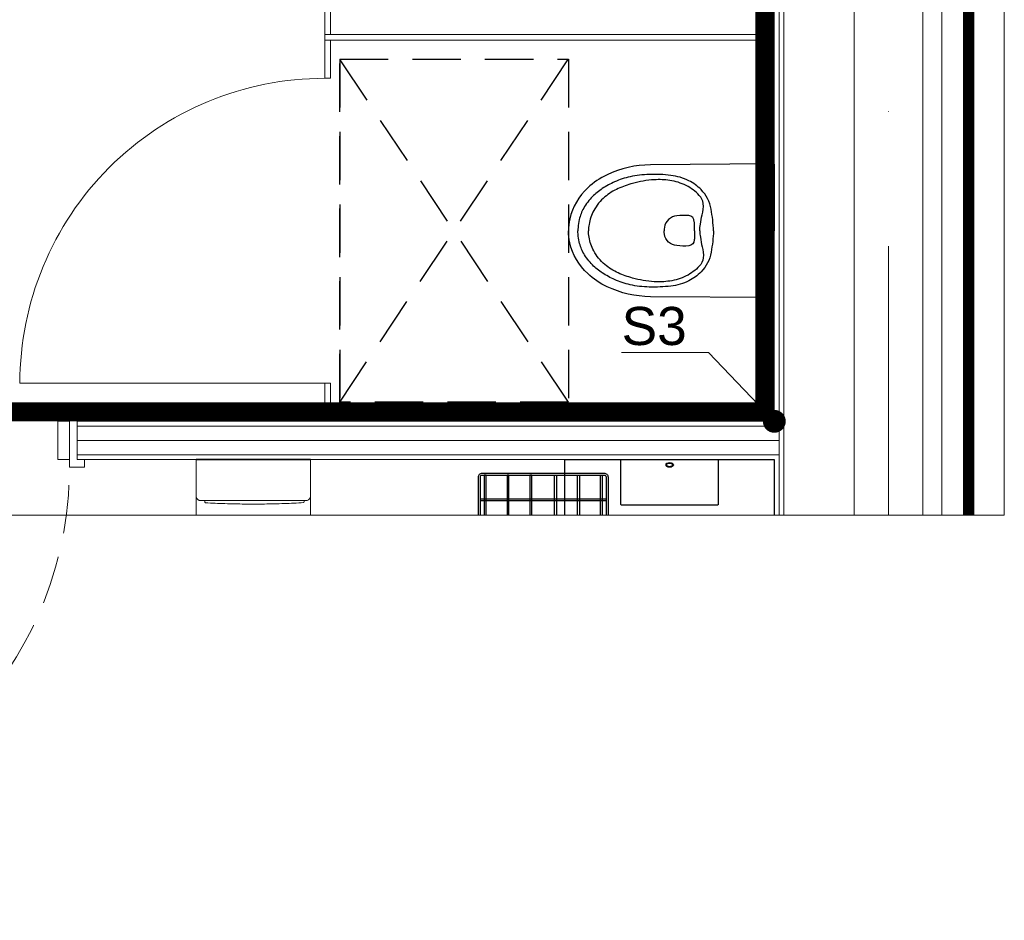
# Model space of a CAD drawing. Header units: millimetres. Extents: x -6792 to 22441, y -13430 to 4653.
# Tile 143 of 256: x -1593 to -1335, y -12431 to -12194. Entities that reach past the tile are written whole.
import ezdxf
from ezdxf import colors
from ezdxf.entities.mleader import LeaderData, LeaderLine
from ezdxf.math import Vec2, Vec3

# ---------------------------------------------------------------- set-up
doc = ezdxf.new("R2010")
doc.units = ezdxf.units.MM
doc.linetypes.add('DASHED', pattern=[19.05, 12.7, -6.35])
doc.linetypes.add('Kropki i Kreski', pattern=[6.702778, 3.527778, -1.763889, 0, -1.411111])
for name, color, linetype, lineweight in [('-A_ŚCIANY_OCIEPLENIE', 5, 'BATTING', 9), ('_A_KOLORYSTYKA ŚCIAN', 40, 'Continuous', 5), ('_A_OPIS', 253, 'Continuous', 9), ('_A_ŚCIANY WEWNĘTRZNE', 7, 'Continuous', 13), ('drzwi', 30, 'Continuous', 20)]:
    doc.layers.add(name, color=color, linetype=linetype, lineweight=lineweight)
doc.layers.add('_A_OCIEPLENIE_WNĘTRZA', color=7, linetype='BATTING', lineweight=0, true_color=0x595959)
doc.layers.add('TS_INNE_OBIEKTY', color=7, linetype='Continuous', lineweight=25, true_color=0xe60000)
doc.layers.add('_A_ŚCIANY ZEWN OBRYS', color=250, linetype='Continuous')
doc.layers.add('Wyposazenie Wew - Urzadzenia Sanitarne', color=6, linetype='Continuous')
doc.styles.add('JACEK_07', font='SIMPLEX.SHX', dxfattribs={"width": 0.7})
doc.styles.get("Standard").update_dxf_attribs({"font": 'arial.ttf'})
doc.linetypes.add('BATTING', pattern='A,0.0001,-0.1,[134,ltypeshp.shx,S=0.1,R=0,X=-0.1,Y=0],-0.2,[134,ltypeshp.shx,S=0.1,R=180,X=0.1,Y=0],-0.1', length=0.4001)

# ---------------------------------------------------------------- blocks, each defined once
blk = doc.blocks.new('_Dot')
at = {"color": 0, "linetype": 'ByBlock', "lineweight": -2}
blk.add_line((-0.5, 0), (-1, 0), dxfattribs=at)
at = {"color": 0, "linetype": 'ByBlock', "const_width": 0.5}
blk.add_lwpolyline([(-0.25, 0, 1), (0.25, 0, 1)], format="xyb", close=True, dxfattribs=at)
blk = doc.blocks.new('*U61')
at = {"color": 7}
blk.add_lwpolyline([(50, 25), (50, -25)], dxfattribs=at)
for points in [[(-2, 5), (0, 5), (0, -5), (-2, -5), (-2, -7), (2, -7), (2, -5), (2, 7), (-2, 7), (-2, 5)], [(102, 5), (100, 5), (100, -5), (102, -5), (102, -7), (98, -7), (98, -5), (98, 7), (102, 7), (102, 5)], [(2, -5), (5, -5), (5, 5), (2, 5)], [(98, -5), (95, -5), (95, 5), (98, 5)]]:
    blk.add_lwpolyline(points)
blk.add_lwpolyline([(4, -7), (4, -10), (6, -10), (6, -100), (4, -100), (4, -103), (2, -103), (2, -7)], close=True)
at = {"linetype": 'DASHED'}
blk.add_arc((2, -7), 96, 270, 0, dxfattribs=at)
at = {"color": 7, "insert": (50, 0), "char_height": 10, "width": 10, "attachment_point": 5, "rotation": 90, "style": 'JACEK_07'}
blk.add_mtext('90\\P200', dxfattribs=at)
blk = doc.blocks.new('ROCA Victoria Rimless_Miska ustępowa')
for points in [[(-17.46, 0), (-17.54, -1.22), (-17.3, -32.5, 0.109256), (-14.68, -43.91, 0.076962), (-11.25, -48.97, 0.147238), (-3.13, -53.7, 0.064046), (0, -54.04)], [(17.46, 0), (17.54, -1.22), (17.3, -32.5, -0.109256), (14.68, -43.91, -0.076962), (11.25, -48.97, -0.147238), (3.13, -53.7, -0.064046), (0, -54.04)], [(0, -15.94, 0.030522), (-5.66, -16.58, 0.15195), (-10.79, -19.22, 0.08363), (-13.12, -22.43, 0.085767), (-14.52, -27.12, 0.036904), (-14.78, -32.84, 0.046025), (-14.17, -37.85, 0.053006), (-12.83, -41.91, 0.038568), (-11.06, -45.14, 0.052035), (-8.96, -47.72, 0.066441), (-5.93, -50.02, 0.072877), (-2.94, -51.19, 0.039475), (-0.85, -51.51, 0.022218), (0, -51.53)], [(0, -15.94, -0.030522), (5.66, -16.58, -0.15195), (10.79, -19.22, -0.08363), (13.12, -22.43, -0.085767), (14.52, -27.12, -0.036904), (14.78, -32.84, -0.046025), (14.17, -37.85, -0.053006), (12.83, -41.91, -0.038568), (11.06, -45.14, -0.052035), (8.96, -47.72, -0.066441), (5.93, -50.02, -0.072877), (2.94, -51.19, -0.039475), (0.85, -51.51, -0.022218), (0, -51.53)], [(0, -19.53, -0.087522), (-1.7, -19.38, -0.025593), (-4.2, -18.93, 0.120211), (-7.14, -18.7, 0.186717), (-9.29, -19.69, 0.086058), (-11.87, -23.11, 0.079429), (-13.2, -27.43, 0.051898), (-13.38, -31.53, 0.04875), (-12.4, -37.2, 0.043554), (-11.07, -40.96, 0.06811), (-8.86, -44.48, 0.092463), (-5.29, -47.4, 0.088025), (-1.68, -48.63, 0.041186), (0, -48.76)], [(0, -19.53, 0.087522), (1.7, -19.38, 0.025593), (4.2, -18.93, -0.120211), (7.14, -18.7, -0.186717), (9.29, -19.69, -0.086058), (11.87, -23.11, -0.079429), (13.2, -27.43, -0.051898), (13.38, -31.53, -0.04875), (12.4, -37.2, -0.043554), (11.07, -40.96, -0.06811), (8.86, -44.48, -0.092463), (5.29, -47.4, -0.088025), (1.68, -48.63, -0.041186), (0, -48.76)], [(0, -20.92, -0.000374), (-1.89, -20.96, 0.009276), (-2.37, -21.01, 0.404896), (-3.96, -22.46, 0.053728), (-3.9, -25.59, 0.350861), (-0.91, -28.86, 0.024147), (0, -28.92)], [(0, -20.92, 0.000374), (1.89, -20.96, -0.009276), (2.37, -21.01, -0.404896), (3.96, -22.46, -0.053728), (3.9, -25.59, -0.350861), (0.91, -28.86, -0.024147), (0, -28.92)]]:
    blk.add_lwpolyline(points, format="xyb")
for points in [[(-17.46, 0), (0, 0)], [(17.46, 0), (0, 0)]]:
    blk.add_lwpolyline(points)
at = {"color": 9, "linetype": 'DASHED', "true_color": 0xb8b8b8}
blk.add_lwpolyline([(-45, -54.04), (-45, -114.04), (45, -114.04), (45, -54.04), (-45, -54.04), (45, -114.04), (-45, -114.04), (45, -54.04)], dxfattribs=at)
blk = doc.blocks.new('*U2534')
blk.add_lwpolyline([(0, 0), (25.5, 0), (25.5, -11.8, -0.414214), (25.3, -12), (0.2, -12, -0.414214), (0, -11.8)], format="xyb", close=True)
blk.add_ellipse((12.75, -1.43), major_axis=(-1, 0), ratio=0.6)
at = {"lineweight": 0}
blk.add_open_spline([(11.95, -1.43), (11.95, -1.43), (11.95, -1.44), (11.95, -1.45), (11.95, -1.47), (11.96, -1.48), (11.96, -1.49), (11.97, -1.51), (11.98, -1.52), (11.99, -1.54), (12, -1.55), (12.01, -1.57), (12.02, -1.59), (12.04, -1.6), (12.06, -1.62), (12.08, -1.64), (12.1, -1.65), (12.12, -1.67), (12.15, -1.68), (12.17, -1.7), (12.2, -1.71), (12.23, -1.73), (12.26, -1.74), (12.29, -1.75), (12.33, -1.76), (12.36, -1.78), (12.4, -1.79), (12.43, -1.79), (12.47, -1.8), (12.51, -1.81), (12.55, -1.82), (12.59, -1.82), (12.63, -1.82), (12.67, -1.83), (12.71, -1.83), (12.75, -1.83), (12.79, -1.83), (12.83, -1.83), (12.87, -1.82), (12.91, -1.82), (12.95, -1.82), (12.99, -1.81), (13.03, -1.8), (13.07, -1.79), (13.1, -1.79), (13.14, -1.78), (13.17, -1.76), (13.21, -1.75), (13.24, -1.74), (13.27, -1.73), (13.3, -1.71), (13.33, -1.7), (13.35, -1.68), (13.38, -1.67), (13.4, -1.65), (13.42, -1.64), (13.44, -1.62), (13.46, -1.6), (13.48, -1.59), (13.49, -1.57), (13.5, -1.55), (13.51, -1.54), (13.52, -1.52), (13.53, -1.51), (13.54, -1.49), (13.54, -1.48), (13.55, -1.47), (13.55, -1.45), (13.55, -1.44), (13.55, -1.43), (13.55, -1.42), (13.55, -1.4), (13.55, -1.39), (13.54, -1.38), (13.54, -1.37), (13.53, -1.35), (13.52, -1.34), (13.51, -1.32), (13.5, -1.31), (13.49, -1.29), (13.48, -1.27), (13.46, -1.26), (13.44, -1.24), (13.42, -1.22), (13.4, -1.21), (13.38, -1.19), (13.35, -1.18), (13.33, -1.16), (13.3, -1.15), (13.27, -1.13), (13.24, -1.12), (13.21, -1.11), (13.17, -1.1), (13.14, -1.08), (13.1, -1.07), (13.07, -1.06), (13.03, -1.06), (12.99, -1.05), (12.95, -1.04), (12.91, -1.04), (12.87, -1.03), (12.83, -1.03), (12.79, -1.03), (12.75, -1.03), (12.71, -1.03), (12.67, -1.03), (12.63, -1.03), (12.59, -1.04), (12.55, -1.04), (12.51, -1.05), (12.47, -1.06), (12.43, -1.06), (12.4, -1.07), (12.36, -1.08), (12.33, -1.1), (12.29, -1.11), (12.26, -1.12), (12.23, -1.13), (12.2, -1.15), (12.17, -1.16), (12.15, -1.18), (12.12, -1.19), (12.1, -1.21), (12.08, -1.22), (12.06, -1.24), (12.04, -1.26), (12.02, -1.27), (12.01, -1.29), (12, -1.31), (11.99, -1.32), (11.98, -1.34), (11.97, -1.35), (11.96, -1.37), (11.96, -1.38), (11.95, -1.39), (11.95, -1.4), (11.95, -1.42), (11.95, -1.43), (11.95, -1.43)], degree=3, knots=[0, 0, 0, 0, 0.012354, 0.024928, 0.037933, 0.051567, 0.066005, 0.081398, 0.097871, 0.11552, 0.13442, 0.154621, 0.176153, 0.199028, 0.223245, 0.248788, 0.275633, 0.303748, 0.333091, 0.363616, 0.395273, 0.428006, 0.461757, 0.496462, 0.532059, 0.568479, 0.605655, 0.643514, 0.681986, 0.720996, 0.76047, 0.800332, 0.840505, 0.880912, 0.921475, 0.962117, 1.002759, 1.043322, 1.083729, 1.123902, 1.163764, 1.203238, 1.242248, 1.28072, 1.318579, 1.355755, 1.392175, 1.427772, 1.462477, 1.496228, 1.528961, 1.560618, 1.591143, 1.620486, 1.648601, 1.675446, 1.700989, 1.725206, 1.748081, 1.769613, 1.789814, 1.808714, 1.826364, 1.842836, 1.858229, 1.872667, 1.886301, 1.899306, 1.91188, 1.924234, 1.936588, 1.949162, 1.962167, 1.975801, 1.990239, 2.005632, 2.022105, 2.039754, 2.058654, 2.078855, 2.100387, 2.123262, 2.147479, 2.173022, 2.199868, 2.227982, 2.257325, 2.287851, 2.319507, 2.35224, 2.385991, 2.420696, 2.456293, 2.492713, 2.529889, 2.567748, 2.60622, 2.64523, 2.684704, 2.724566, 2.764739, 2.805146, 2.84571, 2.886351, 2.926993, 2.967556, 3.007963, 3.048136, 3.087998, 3.127472, 3.166482, 3.204954, 3.242814, 3.279989, 3.316409, 3.352006, 3.386712, 3.420462, 3.453195, 3.484852, 3.515377, 3.54472, 3.572835, 3.59968, 3.625223, 3.64944, 3.672315, 3.693847, 3.714048, 3.732948, 3.750598, 3.76707, 3.782463, 3.796901, 3.810535, 3.82354, 3.836114, 3.848468, 3.848468, 3.848468, 3.848468], dxfattribs=at)

msp = doc.modelspace()

# ---------------------------------------------------------------- linework, layer by layer
at = {"layer": '-A_ŚCIANY_OCIEPLENIE', "ltscale": 10}
msp.add_lwpolyline([(-1351.172, -11775.548), (-1351.172, -12324.413)], dxfattribs=at)
for p, q in [((-1516.908, -12309.789), (-1546.908, -12309.789)), ((-1546.908, -12309.789), (-1516.908, -12309.789))]:
    msp.add_line(p, q)
at = {"linetype": 'Continuous', "lineweight": 0}
for p, q in [((-1546.908, -12319.868), (-1546.908, -12319.465)), ((-1546.908, -12320.417), (-1546.908, -12319.868)), ((-1546.908, -12324.413), (-1546.908, -12320.417)), ((-1544.637, -12320.962), (-1544.637, -12320.567)), ((-1518.559, -12320.567), (-1518.559, -12320.927)), ((-1516.908, -12319.465), (-1516.908, -12319.868)), ((-1516.908, -12319.868), (-1516.908, -12320.417)), ((-1516.908, -12320.417), (-1516.908, -12324.413))]:
    msp.add_line(p, q, dxfattribs=at)
for points in [[(-1472.82, -12324.413), (-1472.82, -12314.397, -0.4142136), (-1471.82, -12313.397), (-1439.82, -12313.397, -0.4142136), (-1438.82, -12314.397), (-1438.82, -12324.413)], [(-1472.32, -12324.413), (-1472.32, -12314.397, -0.4142136), (-1471.82, -12313.897), (-1439.82, -12313.897, -0.4142136), (-1439.32, -12314.397), (-1439.32, -12324.413)]]:
    msp.add_lwpolyline(points, format="xyb")
at = {"color": 9, "true_color": 0xb8b8b8}
for points in [[(-1470.82, -12324.413), (-1470.82, -12313.897), (-1471.32, -12313.897), (-1471.32, -12324.413)], [(-1464.82, -12324.413), (-1464.82, -12313.897), (-1465.32, -12313.897), (-1465.32, -12324.413)], [(-1458.82, -12324.413), (-1458.82, -12313.897), (-1459.32, -12313.897), (-1459.32, -12324.413)], [(-1452.82, -12324.413), (-1452.82, -12313.897), (-1452.32, -12313.897), (-1452.32, -12324.413)], [(-1446.82, -12324.413), (-1446.82, -12313.897), (-1446.32, -12313.897), (-1446.32, -12324.413)], [(-1440.82, -12324.413), (-1440.82, -12313.897), (-1440.32, -12313.897), (-1440.32, -12324.413)]]:
    msp.add_lwpolyline(points, dxfattribs=at)
msp.add_lwpolyline([(-1439.32, -12320.647), (-1472.32, -12320.647), (-1472.32, -12320.147), (-1439.32, -12320.147)], close=True, dxfattribs=at)
at = {"linetype": 'Continuous', "lineweight": 0, "extrusion": (0, 0, -1)}
for centre, start, end in [((1544.437, -12320.962), 273.12356, 0), ((1518.759, -12320.927), 180, 266.70851)]:
    msp.add_arc(centre, 0.2, start, end, dxfattribs=at)
at = {"linetype": 'Continuous', "lineweight": 0}
for points in [[(-1546.908, -12319.465), (-1546.908, -12316.273), (-1546.908, -12313.044), (-1546.908, -12309.789)], [(-1516.908, -12309.789), (-1516.908, -12313.044), (-1516.908, -12316.273), (-1516.908, -12319.465)]]:
    msp.add_open_spline(points, degree=3, dxfattribs=at)
for points, knots in [([(-1546.908, -12319.465), (-1546.908, -12319.562), (-1546.895, -12319.661), (-1546.842, -12319.851), (-1546.802, -12319.943), (-1546.7, -12320.11), (-1546.638, -12320.186), (-1546.498, -12320.318), (-1546.418, -12320.375), (-1546.253, -12320.464), (-1546.167, -12320.497), (-1545.997, -12320.543), (-1545.913, -12320.556), (-1545.787, -12320.566), (-1545.741, -12320.567), (-1545.697, -12320.567)], [0, 0, 0, 0, 3.1431903, 3.1431903, 6.2528454, 6.2528454, 9.3225279, 9.3225279, 12.4176606, 12.4176606, 15.5305919, 15.5305919, 18.7069024, 18.7069024, 20.5972609, 20.5972609, 20.5972609, 20.5972609]), ([(-1544.441, -12320.567), (-1544.519, -12320.567), (-1544.748, -12320.567), (-1545.101, -12320.567), (-1545.452, -12320.567), (-1545.626, -12320.567), (-1545.697, -12320.567)], [0, 0, 0, 0, 0.2427407, 0.7282221, 1.2137035, 1.6991848, 1.6991848, 1.6991848, 1.6991848]), ([(-1518.747, -12321.127), (-1520.411, -12321.223), (-1522.104, -12321.3), (-1525.522, -12321.418), (-1527.249, -12321.458), (-1530.715, -12321.501), (-1532.454, -12321.503), (-1535.922, -12321.47), (-1537.652, -12321.434), (-1541.079, -12321.326), (-1542.777, -12321.253), (-1544.448, -12321.162)], [4.42280686, 4.42280686, 4.42280686, 4.42280686, 4.53583004, 4.53583004, 4.64885321, 4.64885321, 4.76187639, 4.76187639, 4.87489956, 4.87489956, 4.98792274, 4.98792274, 4.98792274, 4.98792274]), ([(-1519.375, -12320.567), (-1520.538, -12320.567), (-1524.065, -12320.567), (-1530.087, -12320.567), (-1537.36, -12320.567), (-1542.116, -12320.567), (-1544.441, -12320.567)], [0, 0, 0, 0, 3.6277129, 10.8831387, 18.1385645, 25.3939903, 25.3939903, 25.3939903, 25.3939903]), ([(-1518.12, -12320.567), (-1518.19, -12320.567), (-1518.321, -12320.567), (-1518.595, -12320.567), (-1518.92, -12320.567), (-1519.22, -12320.567), (-1519.375, -12320.567)], [0, 0, 0, 0, 0.4854814, 0.7282221, 1.2137035, 1.6991848, 1.6991848, 1.6991848, 1.6991848]), ([(-1518.12, -12320.567), (-1518.007, -12320.567), (-1517.884, -12320.558), (-1517.654, -12320.5), (-1517.549, -12320.46), (-1517.367, -12320.354), (-1517.287, -12320.293), (-1517.149, -12320.153), (-1517.09, -12320.073), (-1516.995, -12319.901), (-1516.959, -12319.807), (-1516.918, -12319.631), (-1516.908, -12319.547), (-1516.908, -12319.465)], [0, 0, 0, 0, 4.7897624, 4.7897624, 8.5413229, 8.5413229, 11.710803, 11.710803, 14.8286275, 14.8286275, 17.9196654, 17.9196654, 20.5847745, 20.5847745, 20.5847745, 20.5847745])]:
    msp.add_open_spline(points, degree=3, knots=knots, dxfattribs=at)
at = {"layer": '_A_KOLORYSTYKA ŚCIAN', "color": 43, "true_color": 0xcdaf74, "const_width": 5}
msp.add_lwpolyline([(-1690.672, -11796.289), (-1397.672, -11796.289), (-1397.672, -12297.289), (-1690.672, -12297.289)], close=True, dxfattribs=at)
at = {"layer": '_A_OCIEPLENIE_WNĘTRZA', "ltscale": 8}
msp.add_lwpolyline([(-1578.172, -12304.789), (-1393.922, -12304.789)], dxfattribs=at)
at = {"layer": '_A_ŚCIANY WEWNĘTRZNE', "ltscale": 20}
for points in [[(-1374.172, -11775.548), (-1374.172, -12324.413)], [(-1356.172, -11775.548), (-1356.172, -12324.413)], [(-1395.172, -11793.789), (-1395.172, -12299.789)], [(-1578.172, -12299.789), (-1395.172, -12299.789)], [(-1578.172, -12309.789), (-1395.172, -12309.789)], [(-1395.172, -12309.789), (-1395.172, -12324.413)]]:
    msp.add_lwpolyline(points, dxfattribs=at)
at = {"layer": '_A_ŚCIANY WEWNĘTRZNE', "color": 251, "linetype": 'Continuous'}
for points in [[(-1393.922, -11792.539), (-1393.922, -12324.413)], [(-1392.672, -11792.539), (-1392.672, -12324.413)], [(-1578.172, -12301.039), (-1393.922, -12301.039)], [(-1578.172, -12308.539), (-1393.922, -12308.539)]]:
    msp.add_lwpolyline(points, dxfattribs=at)
at = {"layer": '_A_ŚCIANY ZEWN OBRYS', "const_width": 3}
msp.add_lwpolyline([(-1344.172, -11775.548), (-1344.172, -12324.413)], dxfattribs=at)
at = {"layer": 'drzwi', "color": 3}
msp.add_lwpolyline([(-1722.511, -11775.548), (-1334.809, -11775.548), (-1334.809, -12324.413), (-1722.511, -12324.413)], close=True, dxfattribs=at)
at = {"layer": 'drzwi'}
for points in [[(-1513.172, -12108.289), (-1513.172, -12096.789), (-1395.172, -12096.789), (-1395.172, -12098.289), (-1511.672, -12098.289), (-1511.672, -12108.289), (-1593.172, -12108.289, 0.4142136), (-1513.172, -12188.289), (-1513.172, -12199.789), (-1395.172, -12199.789), (-1395.172, -12198.289), (-1511.672, -12198.289), (-1511.672, -12188.289), (-1513.172, -12188.289)], [(-1513.172, -12289.789), (-1513.172, -12299.789), (-1511.672, -12299.789), (-1511.672, -12299.789), (-1511.672, -12299.789), (-1511.672, -12289.789), (-1593.172, -12289.789, -0.4142136), (-1513.172, -12209.789), (-1513.172, -12198.289), (-1395.172, -12198.289), (-1395.172, -12199.789), (-1511.672, -12199.789), (-1511.672, -12209.789), (-1513.172, -12209.789)]]:
    msp.add_lwpolyline(points, format="xyb", dxfattribs=at)
at = {"layer": 'TS_INNE_OBIEKTY', "color": 4, "linetype": 'Kropki i Kreski', "lineweight": 18, "ltscale": 20}
msp.add_line((-1365.172, -12324.413), (-1365.172, -11775.548), dxfattribs=at)
at = {"layer": 'Wyposazenie Wew - Urzadzenia Sanitarne'}
msp.add_lwpolyline([(-1450.172, -12324.413), (-1450.172, -12309.789), (-1395.172, -12309.789), (-1395.172, -12324.413)], dxfattribs=at)

# ---------------------------------------------------------------- block references
at = {"layer": 'drzwi'}
msp.add_blockref('*U61', (-1678.172, -12304.789), dxfattribs=at)
at = {"layer": 'Wyposazenie Wew - Urzadzenia Sanitarne', "xscale": -1, "rotation": 270}
msp.add_blockref('ROCA Victoria Rimless_Miska ustępowa', (-1395.172, -12249.789), dxfattribs=at)
at = {"layer": 'Wyposazenie Wew - Urzadzenia Sanitarne'}
msp.add_blockref('*U2534', (-1435.422, -12309.789), dxfattribs=at)

# ---------------------------------------------------------------- leaders
at = {"layer": '_A_OPIS', "linetype": 'ByBlock'}
ml = msp.add_multileader_mtext('Standard', dxfattribs=at)
ml.set_content('S3', color=256)
ml.set_leader_properties(color=256, linetype='ByLayer', lineweight=-1)
ml.set_arrow_properties(name='DOT')
ml.build(insert=Vec2(0, 0))
ml.multileader.update_dxf_attribs({"text_left_attachment_type": 6, "text_right_attachment_type": 6, "dogleg_length": 3, "arrow_head_size": 6})
ctx = ml.context
ctx.base_point, ctx.char_height, ctx.arrow_head_size, ctx.plane_origin = Vec3(-1437.247, -12281.771), 10, 6, Vec3(-1395.172, -12299.789)
ctx.left_attachment, ctx.right_attachment = 6, 6
notes = []
notes.append((ctx, [(0, (1, 1, 0), (-1412.408, -12281.771), (-1, 0), 5.014, [(0, [(-1395.172, -12299.789)], 0, [])])]))
ctx.mtext.insert, ctx.mtext.line_spacing_factor, ctx.mtext.flow_direction = Vec3(-1435.247, -12269.771), 1.2, 5
ml = msp.add_multileader_mtext('Standard', dxfattribs=at)
ml.set_content('COKOLIKI PRZYŚCIENNE O WYS. OK. 7-8 CM\\PZ PŁYTEK FORMATU 60X120CM CIĘTYCH\\PWZDŁUŻ NA 7-8 NP. OPTIMUM GRAND\\PCOLOURS GRAPHITE MAT FUGA 2 MM\\PO KOLORZE ZBLIŻONYM DO\\PPŁYTKI (GRAFIT)', color=256)
ml.set_leader_properties(color=256, linetype='ByLayer', lineweight=-1)
ml.set_arrow_properties(name='DOT')
ml.build(insert=Vec2(0, 0))
ml.multileader.update_dxf_attribs({"text_left_attachment_type": 6, "text_right_attachment_type": 5, "dogleg_length": 3, "arrow_head_size": 6})
ctx = ml.context
ctx.base_point, ctx.char_height, ctx.arrow_head_size, ctx.plane_origin, ctx.plane_x_axis, ctx.plane_y_axis = Vec3(-1479.341, -12609.647), 5, 6, Vec3(-1690.878, -11955.78), Vec3(-0.9999998, 0.0006295), Vec3(-0.0006295, -0.9999998)
ctx.left_attachment, ctx.right_attachment, ctx.text_align_type = 6, 5, 2
notes.append((ctx, [(0, (1, 1, 0), (-1474.327, -12609.65), (-0.9999998, 0.0006295), 5.014, [(0, [(-1474.327, -12643.654)], 0, [])])]))
ctx.mtext.insert, ctx.mtext.text_direction, ctx.mtext.rotation, ctx.mtext.alignment, ctx.mtext.line_spacing_factor, ctx.mtext.flow_direction = Vec3(-1631.062, -12616.021), Vec3(-0.9999998, 0.0006295), 3.1409631, 3, 1.2, 5
for ctx, leaders in notes:
    for number, flags, end, landing, length, lines in leaders:
        leader = LeaderData()
        leader.index, (leader.has_last_leader_line, leader.has_dogleg_vector, leader.attachment_direction) = number, flags
        leader.last_leader_point, leader.dogleg_vector, leader.dogleg_length = Vec3(end), Vec3(landing), length
        for number, points, colour, breaks in lines:
            line = LeaderLine()
            line.index, line.vertices, line.color, line.breaks = number, Vec3.list(points), colors.encode_raw_color(colour), breaks
            leader.lines.append(line)
        ctx.leaders.append(leader)

doc.saveas('drawing.dxf')
